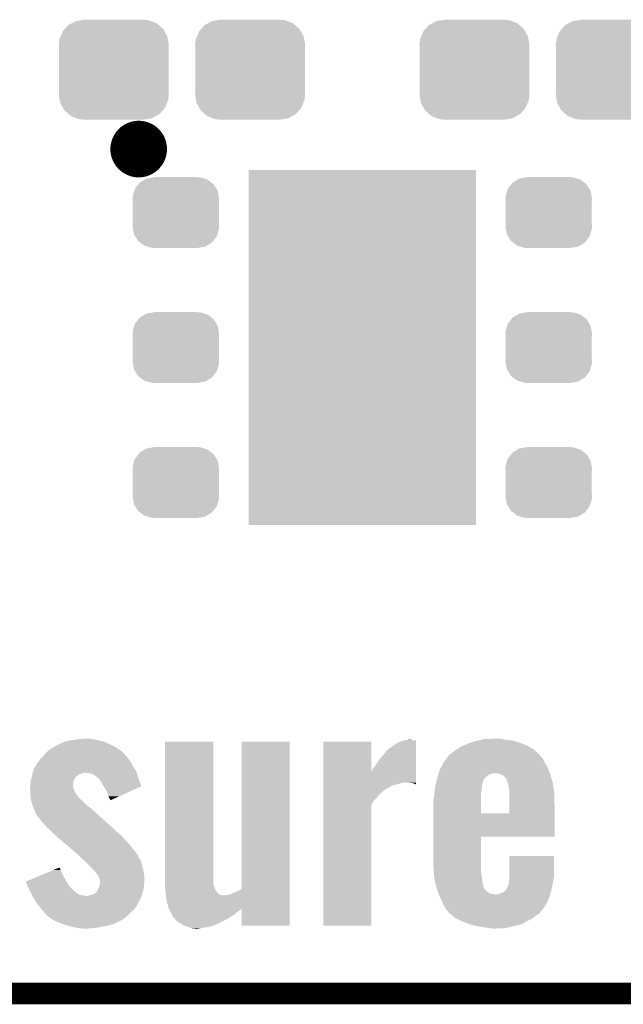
# Model space of a CAD drawing. Extents: x -0.05 to 0.95, y -0.15 to 1.54.
# Tile 4 of 33: x 0.27 to 0.43, y -0.15 to 0.12. Entities that reach past the tile are written whole.
import ezdxf

# ---------------------------------------------------------------- set-up
doc = ezdxf.new("R2010")
doc.units = 0
doc.layers.get('0').update_dxf_attribs({"linetype": 'CONTINUOUS'})
for name, color, linetype in [('PRESSURE_25_CLICK_V100A_GKO', 5, 'CONTINUOUS'), ('PRESSURE_25_CLICK_V100A_GTO', 14, 'CONTINUOUS'), ('PRESSURE_25_CLICK_V100A_GTS', 12, 'CONTINUOUS')]:
    doc.layers.add(name, color=color, linetype=linetype)

# ---------------------------------------------------------------- blocks, each defined once
blk = doc.blocks.new('RECTANGLE_57')
blk.add_solid([(0.0315, 0.0492), (0.0315, -0.0492), (-0.0315, 0.0492), (-0.0315, -0.0492)])
blk = doc.blocks.new('CUSTOM_71')
for points in [[(-0.01057, 0.01347), (-0.0092, 0.01369), (0.01032, 0.01347), (0.00976, 0.01369)], [(-0.0092, 0.01369), (-0.00825, 0.01385), (0.00976, 0.01369), (0.00825, 0.01385)], [(-0.01419, 0.01059), (-0.01358, 0.01127), (0.01409, 0.01059), (0.01371, 0.01127)], [(-0.01358, 0.01127), (-0.01263, 0.01234), (0.01371, 0.01127), (0.01249, 0.01234)], [(-0.01263, 0.01234), (-0.01175, 0.01282), (0.01249, 0.01234), (0.01194, 0.01282)], [(-0.01175, 0.01282), (-0.01057, 0.01347), (0.01194, 0.01282), (0.01032, 0.01347)], [(-0.01525, 0.0069), (-0.01508, 0.00841), (0.01525, 0.0069), (0.01499, 0.00841)], [(-0.01508, 0.00841), (-0.01475, 0.00922), (0.01499, 0.00841), (0.01485, 0.00922)], [(-0.01475, 0.00922), (-0.01419, 0.01059), (0.01485, 0.00922), (0.01409, 0.01059)], [(-0.0152, 0.00607), (-0.01525, 0.0069), (0.0152, 0.00607), (0.01525, 0.0069)], [(-0.0152, -0.00607), (-0.0152, 0.00607), (0.0152, -0.00607), (0.0152, 0.00607)], [(-0.01525, -0.0069), (-0.0152, -0.00607), (0.01525, -0.0069), (0.0152, -0.00607)], [(-0.01499, -0.00841), (-0.01525, -0.0069), (0.01508, -0.00841), (0.01525, -0.0069)], [(-0.01485, -0.00922), (-0.01499, -0.00841), (0.01475, -0.00922), (0.01508, -0.00841)], [(-0.01409, -0.01059), (-0.01485, -0.00922), (0.01419, -0.01059), (0.01475, -0.00922)], [(-0.01371, -0.01127), (-0.01409, -0.01059), (0.01358, -0.01127), (0.01419, -0.01059)], [(-0.01249, -0.01234), (-0.01371, -0.01127), (0.01263, -0.01234), (0.01358, -0.01127)], [(-0.01194, -0.01282), (-0.01249, -0.01234), (0.01175, -0.01282), (0.01263, -0.01234)], [(-0.01032, -0.01347), (-0.01194, -0.01282), (0.01057, -0.01347), (0.01175, -0.01282)], [(-0.00976, -0.01369), (-0.01032, -0.01347), (0.0092, -0.01369), (0.01057, -0.01347)], [(-0.00825, -0.01385), (-0.00976, -0.01369), (0.00825, -0.01385), (0.0092, -0.01369)]]:
    blk.add_solid(points)
blk = doc.blocks.new('CUSTOM_72')
for points in [[(-0.01036, 0.00787), (-0.01003, 0.0083), (0.01047, 0.00787), (0.0099, 0.0083)], [(-0.01003, 0.0083), (-0.00858, 0.00917), (0.0099, 0.0083), (0.00874, 0.00917)], [(-0.00858, 0.00917), (-0.00818, 0.00942), (0.00874, 0.00917), (0.00789, 0.00942)], [(-0.00818, 0.00942), (-0.0062, 0.00977), (0.00789, 0.00942), (0.00666, 0.00977)], [(-0.0062, 0.00977), (-0.00605, 0.0098), (0.00666, 0.00977), (0.00605, 0.0098)], [(-0.00605, 0.0098), (-0.00605, 0.00985), (0.00605, 0.0098), (0.00605, 0.00985)], [(-0.01197, 0.00451), (-0.01152, 0.00603), (0.01189, 0.00451), (0.0116, 0.00603)], [(-0.01152, 0.00603), (-0.01135, 0.00659), (0.0116, 0.00603), (0.01126, 0.00659)], [(-0.01135, 0.00659), (-0.01036, 0.00787), (0.01126, 0.00659), (0.01047, 0.00787)], [(-0.012, 0.0039), (-0.01197, 0.00451), (0.012, 0.0039), (0.01189, 0.00451)], [(-0.01195, 0.00313), (-0.012, 0.0039), (0.01195, 0.00313), (0.012, 0.0039)], [(-0.01195, -0.00313), (-0.01195, 0.00313), (0.01195, -0.00313), (0.01195, 0.00313)], [(-0.012, -0.0039), (-0.01195, -0.00313), (0.012, -0.0039), (0.01195, -0.00313)], [(-0.01189, -0.00451), (-0.012, -0.0039), (0.01197, -0.00451), (0.012, -0.0039)], [(-0.0116, -0.00603), (-0.01189, -0.00451), (0.01152, -0.00603), (0.01197, -0.00451)], [(-0.01126, -0.00659), (-0.0116, -0.00603), (0.01135, -0.00659), (0.01152, -0.00603)], [(-0.01047, -0.00787), (-0.01126, -0.00659), (0.01036, -0.00787), (0.01135, -0.00659)], [(-0.0099, -0.0083), (-0.01047, -0.00787), (0.01003, -0.0083), (0.01036, -0.00787)], [(-0.00874, -0.00917), (-0.0099, -0.0083), (0.00858, -0.00917), (0.01003, -0.0083)], [(-0.00789, -0.00942), (-0.00874, -0.00917), (0.00818, -0.00942), (0.00858, -0.00917)], [(-0.00666, -0.00977), (-0.00789, -0.00942), (0.0062, -0.00977), (0.00818, -0.00942)], [(-0.00605, -0.0098), (-0.00666, -0.00977), (0.00605, -0.0098), (0.0062, -0.00977)], [(-0.00605, -0.00985), (-0.00605, -0.0098), (0.00605, -0.00985), (0.00605, -0.0098)]]:
    blk.add_solid(points)

msp = doc.modelspace()

# ---------------------------------------------------------------- linework, layer by layer
at = {"layer": 'PRESSURE_25_CLICK_V100A_GKO', "const_width": 0.006}
msp.add_lwpolyline([(-0.05, -0.15), (0.85, -0.15)], dxfattribs=at)
at = {"layer": 'PRESSURE_25_CLICK_V100A_GTO', "const_width": 0.0079}
msp.add_lwpolyline([(0.2941, 0.084, 1), (0.3019, 0.084, 1)], format="xyb", close=True, dxfattribs=at)
at = {"layer": 'PRESSURE_25_CLICK_V100A_GTO'}
for points in [[(0.2741, -0.0819), (0.27429, -0.0818), (0.29185, -0.0819), (0.2917, -0.0818)], [(0.27429, -0.0818), (0.2754, -0.0812), (0.2917, -0.0818), (0.2905, -0.0812)], [(0.2754, -0.0812), (0.2755, -0.0811), (0.2905, -0.0812), (0.2903, -0.0811)], [(0.2755, -0.0811), (0.2759, -0.0809), (0.2903, -0.0811), (0.2899, -0.0809)], [(0.2759, -0.0809), (0.2767, -0.0806), (0.2899, -0.0809), (0.28921, -0.0806)], [(0.2767, -0.0806), (0.2776, -0.0802), (0.28921, -0.0806), (0.2883, -0.0802)], [(0.2776, -0.0802), (0.2787, -0.0799), (0.2883, -0.0802), (0.28702, -0.0799)], [(0.2787, -0.0799), (0.2794, -0.0798), (0.28702, -0.0799), (0.2866, -0.0798)], [(0.2794, -0.0798), (0.2815, -0.0795), (0.2866, -0.0798), (0.2852, -0.0795)], [(0.2815, -0.0795), (0.283, -0.0794), (0.2852, -0.0795), (0.2841, -0.0794)], [(0.3053, -0.1194), (0.3053, -0.0802), (0.3187, -0.1194), (0.3187, -0.0802)], [(0.3053, -0.0802), (0.3053, -0.0802), (0.3187, -0.0802), (0.3053, -0.0802)], [(0.3266, -0.1209), (0.3266, -0.0802), (0.3399, -0.1209), (0.3399, -0.0802)], [(0.3266, -0.0802), (0.3266, -0.0802), (0.3399, -0.0802), (0.3266, -0.0802)], [(0.3492, -0.0884), (0.3492, -0.0802), (0.3625, -0.0884), (0.3625, -0.0802)], [(0.3492, -0.0802), (0.3492, -0.0802), (0.3625, -0.0802), (0.3492, -0.0802)], [(0.3671, -0.0824), (0.3689, -0.0811), (0.3749, -0.0824), (0.3749, -0.0811)], [(0.3689, -0.0811), (0.3699, -0.0805), (0.3749, -0.0811), (0.3749, -0.0805)], [(0.3699, -0.0805), (0.3708, -0.0801), (0.3749, -0.0805), (0.3749, -0.0801)], [(0.3708, -0.0801), (0.37146, -0.0799), (0.3749, -0.0801), (0.3749, -0.0799)], [(0.37146, -0.0799), (0.3718, -0.0798), (0.3749, -0.0799), (0.374, -0.0798)], [(0.3718, -0.0798), (0.3729, -0.0797), (0.374, -0.0798), (0.3735, -0.0797)], [(0.38612, -0.0824), (0.3874, -0.0816), (0.4076, -0.0824), (0.40622, -0.0816)], [(0.3874, -0.0816), (0.38808, -0.0813), (0.40622, -0.0816), (0.4057, -0.0813)], [(0.38808, -0.0813), (0.3892, -0.0808), (0.4057, -0.0813), (0.40439, -0.0808)], [(0.3892, -0.0808), (0.3901, -0.0805), (0.40439, -0.0808), (0.4036, -0.0805)], [(0.3901, -0.0805), (0.3913, -0.0801), (0.4036, -0.0805), (0.40233, -0.0801)], [(0.3913, -0.0801), (0.39217, -0.0799), (0.40233, -0.0801), (0.4017, -0.0799)], [(0.39217, -0.0799), (0.39303, -0.0797), (0.4017, -0.0799), (0.3997, -0.0797)], [(0.39303, -0.0797), (0.3939, -0.0795), (0.3997, -0.0797), (0.3987, -0.0795)], [(0.3939, -0.0795), (0.3968, -0.0794), (0.3987, -0.0795), (0.3982, -0.0794)], [(0.2708, -0.0849), (0.2715, -0.0843), (0.29509, -0.0849), (0.2946, -0.0843)], [(0.2715, -0.0843), (0.27204, -0.0836), (0.2946, -0.0843), (0.294, -0.0836)], [(0.27204, -0.0836), (0.2722, -0.0834), (0.294, -0.0836), (0.2938, -0.0834)], [(0.2722, -0.0834), (0.27276, -0.0829), (0.2938, -0.0834), (0.2933, -0.0829)], [(0.27276, -0.0829), (0.2731, -0.0826), (0.2933, -0.0829), (0.29286, -0.0826)], [(0.2731, -0.0826), (0.2741, -0.0819), (0.29286, -0.0826), (0.29185, -0.0819)], [(0.3643, -0.0858), (0.3656, -0.0841), (0.3749, -0.0858), (0.3749, -0.0841)], [(0.3656, -0.0841), (0.3671, -0.0824), (0.3749, -0.0841), (0.3749, -0.0824)], [(0.38341, -0.0848), (0.38378, -0.0843), (0.41, -0.0848), (0.4094, -0.0843)], [(0.38378, -0.0843), (0.384, -0.084), (0.4094, -0.0843), (0.4093, -0.084)], [(0.384, -0.084), (0.3843, -0.0838), (0.4093, -0.084), (0.40909, -0.0838)], [(0.3843, -0.0838), (0.3849, -0.0833), (0.40909, -0.0838), (0.40856, -0.0833)], [(0.3849, -0.0833), (0.3858, -0.0826), (0.40856, -0.0833), (0.40781, -0.0826)], [(0.3858, -0.0826), (0.38612, -0.0824), (0.40781, -0.0826), (0.4076, -0.0824)], [(0.2687, -0.0884), (0.2692, -0.0872), (0.2973, -0.0884), (0.29655, -0.0872)], [(0.2692, -0.0872), (0.26945, -0.0868), (0.29655, -0.0872), (0.2963, -0.0868)], [(0.26945, -0.0868), (0.2699, -0.0861), (0.2963, -0.0868), (0.2959, -0.0861)], [(0.2699, -0.0861), (0.2701, -0.0859), (0.2959, -0.0861), (0.29579, -0.0859)], [(0.2701, -0.0859), (0.2704, -0.0855), (0.29579, -0.0859), (0.29556, -0.0855)], [(0.2704, -0.0855), (0.27047, -0.0854), (0.29556, -0.0855), (0.2955, -0.0854)], [(0.27047, -0.0854), (0.2708, -0.0849), (0.2955, -0.0854), (0.29509, -0.0849)], [(0.3629, -0.0877), (0.3634, -0.0872), (0.3749, -0.0877), (0.3749, -0.0872)], [(0.3634, -0.0872), (0.3643, -0.0858), (0.3749, -0.0872), (0.3749, -0.0858)], [(0.38181, -0.0874), (0.3826, -0.0859), (0.4114, -0.0874), (0.4105, -0.0859)], [(0.3826, -0.0859), (0.38341, -0.0848), (0.4105, -0.0859), (0.41, -0.0848)], [(0.26821, -0.0904), (0.26835, -0.0899), (0.2803, -0.0904), (0.2806, -0.0899)], [(0.26835, -0.0899), (0.26837, -0.0898), (0.2806, -0.0899), (0.2808, -0.0898)], [(0.26837, -0.0898), (0.2684, -0.0897), (0.2808, -0.0898), (0.28093, -0.0897)], [(0.2684, -0.0897), (0.26852, -0.0892), (0.28093, -0.0897), (0.2816, -0.0892)], [(0.26852, -0.0892), (0.26856, -0.089), (0.2816, -0.0892), (0.2824, -0.089)], [(0.26856, -0.089), (0.26861, -0.0888), (0.2824, -0.089), (0.2831, -0.0888)], [(0.26861, -0.0888), (0.2687, -0.0884), (0.29744, -0.0888), (0.2973, -0.0884)], [(0.2842, -0.089), (0.2834, -0.0888), (0.29751, -0.089), (0.29744, -0.0888)], [(0.2851, -0.0891), (0.2842, -0.089), (0.29755, -0.0891), (0.29751, -0.089)], [(0.2863, -0.0899), (0.2851, -0.0891), (0.29783, -0.0899), (0.29755, -0.0891)], [(0.28687, -0.0904), (0.2863, -0.0899), (0.298, -0.0904), (0.29783, -0.0899)], [(0.3492, -0.0916), (0.3492, -0.0884), (0.3749, -0.0916), (0.3749, -0.0884)], [(0.3625, -0.0884), (0.3628, -0.0881), (0.3749, -0.0884), (0.3749, -0.0881)], [(0.3628, -0.0881), (0.3629, -0.0877), (0.3749, -0.0881), (0.3749, -0.0877)], [(0.3808, -0.0902), (0.38096, -0.0897), (0.3941, -0.0902), (0.3946, -0.0897)], [(0.38096, -0.0897), (0.38115, -0.0891), (0.3946, -0.0897), (0.3957, -0.0891)], [(0.38115, -0.0891), (0.38118, -0.089), (0.3957, -0.0891), (0.3965, -0.089)], [(0.38118, -0.089), (0.3815, -0.088), (0.41202, -0.089), (0.41163, -0.088)], [(0.3815, -0.088), (0.38181, -0.0874), (0.41163, -0.088), (0.4114, -0.0874)], [(0.3982, -0.0892), (0.3975, -0.089), (0.4121, -0.0892), (0.41202, -0.089)], [(0.3992, -0.0897), (0.3982, -0.0892), (0.41225, -0.0897), (0.4121, -0.0892)], [(0.3999, -0.0904), (0.3992, -0.0897), (0.41245, -0.0904), (0.41225, -0.0897)], [(0.2679, -0.0924), (0.26793, -0.0922), (0.2798, -0.0924), (0.2798, -0.0922)], [(0.2679, -0.0931), (0.2679, -0.0924), (0.2799, -0.0931), (0.2798, -0.0924)], [(0.26793, -0.0922), (0.268, -0.0917), (0.2798, -0.0922), (0.27985, -0.0917)], [(0.268, -0.0917), (0.26806, -0.0912), (0.27985, -0.0917), (0.2799, -0.0912)], [(0.26806, -0.0912), (0.2681, -0.0908), (0.2799, -0.0912), (0.2801, -0.0908)], [(0.2681, -0.0908), (0.26821, -0.0904), (0.2801, -0.0908), (0.2803, -0.0904)], [(0.2871, -0.0906), (0.28687, -0.0904), (0.29806, -0.0906), (0.298, -0.0904)], [(0.2873, -0.0909), (0.2871, -0.0906), (0.29816, -0.0909), (0.29806, -0.0906)], [(0.2874, -0.0911), (0.2873, -0.0909), (0.29822, -0.0911), (0.29816, -0.0909)], [(0.28832, -0.0926), (0.2874, -0.0911), (0.2987, -0.0926), (0.29822, -0.0911)], [(0.2885, -0.0929), (0.28832, -0.0926), (0.29804, -0.0929), (0.2987, -0.0926)], [(0.3492, -0.0917), (0.3492, -0.0916), (0.3708, -0.0917), (0.3714, -0.0916)], [(0.3492, -0.0919), (0.3492, -0.0917), (0.3702, -0.0919), (0.3708, -0.0917)], [(0.3492, -0.0923), (0.3492, -0.0919), (0.3685, -0.0923), (0.3702, -0.0919)], [(0.3492, -0.0933), (0.3492, -0.0923), (0.3667, -0.0933), (0.3685, -0.0923)], [(0.3739, -0.0917), (0.3729, -0.0916), (0.3749, -0.0917), (0.3749, -0.0916)], [(0.3746, -0.0919), (0.3739, -0.0917), (0.3749, -0.0919), (0.3749, -0.0917)], [(0.3747, -0.092), (0.3746, -0.0919), (0.3749, -0.092), (0.3749, -0.0919)], [(0.38009, -0.0936), (0.38024, -0.0927), (0.3931, -0.0936), (0.3932, -0.0927)], [(0.38024, -0.0927), (0.3803, -0.0923), (0.3932, -0.0927), (0.39325, -0.0923)], [(0.3803, -0.0923), (0.3804, -0.0919), (0.39325, -0.0923), (0.3933, -0.0919)], [(0.3804, -0.0919), (0.38054, -0.0913), (0.3933, -0.0919), (0.3935, -0.0913)], [(0.38054, -0.0913), (0.38063, -0.0909), (0.3935, -0.0913), (0.3936, -0.0909)], [(0.38063, -0.0909), (0.3807, -0.0906), (0.3936, -0.0909), (0.3937, -0.0906)], [(0.3807, -0.0906), (0.3808, -0.0902), (0.3937, -0.0906), (0.3941, -0.0902)], [(0.3999, -0.0905), (0.3999, -0.0904), (0.41248, -0.0905), (0.41245, -0.0904)], [(0.4001, -0.0911), (0.3999, -0.0905), (0.41265, -0.0911), (0.41248, -0.0905)], [(0.40035, -0.0916), (0.4001, -0.0911), (0.4128, -0.0916), (0.41265, -0.0911)], [(0.4004, -0.0917), (0.40035, -0.0916), (0.41281, -0.0917), (0.4128, -0.0916)], [(0.4007, -0.0934), (0.4004, -0.0917), (0.41306, -0.0934), (0.41281, -0.0917)], [(0.26797, -0.0942), (0.2679, -0.0931), (0.2803, -0.0942), (0.2799, -0.0931)], [(0.268, -0.0947), (0.26797, -0.0942), (0.28065, -0.0947), (0.2803, -0.0942)], [(0.26806, -0.0955), (0.268, -0.0947), (0.2812, -0.0955), (0.28065, -0.0947)], [(0.2894, -0.0945), (0.2885, -0.0929), (0.29451, -0.0945), (0.29804, -0.0929)], [(0.2896, -0.0954), (0.2894, -0.0945), (0.29252, -0.0954), (0.29451, -0.0945)], [(0.2899, -0.0959), (0.2896, -0.0954), (0.29142, -0.0959), (0.29252, -0.0954)], [(0.3492, -0.0936), (0.3492, -0.0933), (0.3663, -0.0936), (0.3665, -0.0933)], [(0.3492, -0.0933), (0.3492, -0.0933), (0.3665, -0.0933), (0.3667, -0.0933)], [(0.3492, -0.0938), (0.3492, -0.0936), (0.3659, -0.0938), (0.3663, -0.0936)], [(0.3492, -0.0944), (0.3492, -0.0938), (0.3653, -0.0944), (0.3659, -0.0938)], [(0.3492, -0.0949), (0.3492, -0.0944), (0.3647, -0.0949), (0.3653, -0.0944)], [(0.3492, -0.0958), (0.3492, -0.0949), (0.364, -0.0958), (0.3647, -0.0949)], [(0.3799, -0.0958), (0.37996, -0.0948), (0.3929, -0.0958), (0.3929, -0.0948)], [(0.37996, -0.0948), (0.38, -0.0942), (0.3929, -0.0948), (0.393, -0.0942)], [(0.38, -0.0942), (0.38009, -0.0936), (0.393, -0.0942), (0.3931, -0.0936)], [(0.4008, -0.0941), (0.4007, -0.0934), (0.41316, -0.0941), (0.41306, -0.0934)], [(0.4008, -0.0944), (0.4008, -0.0941), (0.4132, -0.0944), (0.41316, -0.0941)], [(0.4008, -0.0976), (0.4008, -0.0944), (0.4133, -0.0976), (0.4132, -0.0944)], [(0.2681, -0.0961), (0.26806, -0.0955), (0.2818, -0.0961), (0.2812, -0.0955)], [(0.26812, -0.0962), (0.2681, -0.0961), (0.2819, -0.0962), (0.2818, -0.0961)], [(0.26822, -0.0966), (0.26812, -0.0962), (0.2824, -0.0966), (0.2819, -0.0962)], [(0.26838, -0.0973), (0.26822, -0.0966), (0.283, -0.0973), (0.2824, -0.0966)], [(0.2684, -0.0974), (0.26838, -0.0973), (0.28311, -0.0974), (0.283, -0.0973)], [(0.26862, -0.098), (0.2684, -0.0974), (0.2838, -0.098), (0.28311, -0.0974)], [(0.2688, -0.0985), (0.26862, -0.098), (0.28449, -0.0985), (0.2838, -0.098)], [(0.2901, -0.0963), (0.2899, -0.0959), (0.29054, -0.0963), (0.29142, -0.0959)], [(0.2901, -0.0965), (0.2901, -0.0963), (0.2901, -0.0965), (0.29054, -0.0963)], [(0.3492, -0.0966), (0.3492, -0.0958), (0.3632, -0.0966), (0.364, -0.0958)], [(0.3492, -0.0977), (0.3492, -0.0966), (0.3625, -0.0977), (0.3632, -0.0966)], [(0.3492, -0.1312), (0.3492, -0.0977), (0.3625, -0.1312), (0.3625, -0.0977)], [(0.3797, -0.0963), (0.3799, -0.0958), (0.3929, -0.0963), (0.3929, -0.0958)], [(0.3797, -0.1001), (0.3797, -0.0963), (0.3929, -0.1001), (0.3929, -0.0963)], [(0.4008, -0.1001), (0.4008, -0.0976), (0.4133, -0.1001), (0.4133, -0.0976)], [(0.26893, -0.0988), (0.2688, -0.0985), (0.2849, -0.0988), (0.28449, -0.0985)], [(0.2692, -0.0994), (0.26893, -0.0988), (0.28556, -0.0994), (0.2849, -0.0988)], [(0.26937, -0.0998), (0.2692, -0.0994), (0.286, -0.0998), (0.28556, -0.0994)], [(0.2695, -0.1001), (0.26937, -0.0998), (0.28634, -0.1001), (0.286, -0.0998)], [(0.2697, -0.1005), (0.2695, -0.1001), (0.28678, -0.1005), (0.28634, -0.1001)], [(0.2698, -0.1006), (0.2697, -0.1005), (0.28689, -0.1006), (0.28678, -0.1005)], [(0.2706, -0.1017), (0.2698, -0.1006), (0.28812, -0.1017), (0.28689, -0.1006)], [(0.3797, -0.1065), (0.3797, -0.1001), (0.4133, -0.1065), (0.4133, -0.1001)], [(0.3797, -0.1001), (0.3797, -0.1001), (0.4008, -0.1001), (0.3929, -0.1001)], [(0.2717, -0.103), (0.2706, -0.1017), (0.28957, -0.103), (0.28812, -0.1017)], [(0.2727, -0.1041), (0.2717, -0.103), (0.2908, -0.1041), (0.28957, -0.103)], [(0.27347, -0.1048), (0.2727, -0.1041), (0.2915, -0.1048), (0.2908, -0.1041)], [(0.2738, -0.1051), (0.27347, -0.1048), (0.29184, -0.1051), (0.2915, -0.1048)], [(0.2742, -0.1055), (0.2738, -0.1051), (0.2923, -0.1055), (0.29184, -0.1051)], [(0.2747, -0.106), (0.2742, -0.1055), (0.29293, -0.106), (0.2923, -0.1055)], [(0.27504, -0.1063), (0.2747, -0.106), (0.2933, -0.1063), (0.29293, -0.106)], [(0.2755, -0.1067), (0.27504, -0.1063), (0.29363, -0.1067), (0.2933, -0.1063)], [(0.276, -0.1072), (0.2755, -0.1067), (0.29404, -0.1072), (0.29363, -0.1067)], [(0.2762, -0.1073), (0.276, -0.1072), (0.29412, -0.1073), (0.29404, -0.1072)], [(0.27632, -0.1074), (0.2762, -0.1073), (0.2942, -0.1074), (0.29412, -0.1073)], [(0.27761, -0.1085), (0.27632, -0.1074), (0.2953, -0.1085), (0.2942, -0.1074)], [(0.27914, -0.1098), (0.27761, -0.1085), (0.2963, -0.1098), (0.2953, -0.1085)], [(0.3797, -0.1144), (0.3797, -0.1065), (0.3929, -0.1144), (0.3929, -0.1065)], [(0.3797, -0.1065), (0.3797, -0.1065), (0.3929, -0.1065), (0.4133, -0.1065)], [(0.28055, -0.111), (0.27914, -0.1098), (0.2973, -0.111), (0.2963, -0.1098)], [(0.28078, -0.1112), (0.28055, -0.111), (0.2974, -0.1112), (0.2973, -0.111)], [(0.2809, -0.1113), (0.28078, -0.1112), (0.29748, -0.1113), (0.2974, -0.1112)], [(0.28123, -0.1116), (0.2809, -0.1113), (0.2977, -0.1116), (0.29748, -0.1113)], [(0.282, -0.1123), (0.28123, -0.1116), (0.298, -0.1123), (0.2977, -0.1116)], [(0.2828, -0.1131), (0.282, -0.1123), (0.2985, -0.1131), (0.298, -0.1123)], [(0.283, -0.1133), (0.2828, -0.1131), (0.29857, -0.1133), (0.2985, -0.1131)], [(0.2838, -0.114), (0.283, -0.1133), (0.29883, -0.114), (0.29857, -0.1133)], [(0.284, -0.1142), (0.2838, -0.114), (0.2989, -0.1142), (0.29883, -0.114)], [(0.2845, -0.1147), (0.284, -0.1142), (0.29902, -0.1147), (0.2989, -0.1142)], [(0.37983, -0.1163), (0.3797, -0.1144), (0.3929, -0.1163), (0.3929, -0.1144)], [(0.4008, -0.1176), (0.4008, -0.1119), (0.4132, -0.1176), (0.4132, -0.1119)], [(0.4008, -0.1119), (0.4008, -0.1119), (0.4132, -0.1119), (0.4008, -0.1119)], [(0.27004, -0.1176), (0.27314, -0.1163), (0.2772, -0.1176), (0.2766, -0.1163)], [(0.27314, -0.1163), (0.27433, -0.1158), (0.2766, -0.1163), (0.2763, -0.1158)], [(0.27433, -0.1158), (0.27553, -0.1153), (0.2763, -0.1158), (0.2762, -0.1153)], [(0.27553, -0.1153), (0.27576, -0.1152), (0.2762, -0.1153), (0.276, -0.1152)], [(0.27576, -0.1152), (0.276, -0.1151), (0.276, -0.1152), (0.276, -0.1151)], [(0.2849, -0.1152), (0.2845, -0.1147), (0.29913, -0.1152), (0.29902, -0.1147)], [(0.2852, -0.1155), (0.2849, -0.1152), (0.2992, -0.1155), (0.29913, -0.1152)], [(0.2853, -0.1156), (0.2852, -0.1155), (0.29922, -0.1156), (0.2992, -0.1155)], [(0.2856, -0.1158), (0.2853, -0.1156), (0.29926, -0.1158), (0.29922, -0.1156)], [(0.2856, -0.1159), (0.2856, -0.1158), (0.29929, -0.1159), (0.29926, -0.1158)], [(0.2862, -0.1166), (0.2856, -0.1159), (0.29944, -0.1166), (0.29929, -0.1159)], [(0.28644, -0.1169), (0.2862, -0.1166), (0.2995, -0.1169), (0.29944, -0.1166)], [(0.2866, -0.1171), (0.28644, -0.1169), (0.29951, -0.1171), (0.2995, -0.1169)], [(0.2871, -0.1181), (0.2866, -0.1171), (0.29958, -0.1181), (0.29951, -0.1171)], [(0.37988, -0.1171), (0.37983, -0.1163), (0.3931, -0.1171), (0.3929, -0.1163)], [(0.3799, -0.1174), (0.37988, -0.1171), (0.39313, -0.1174), (0.3931, -0.1171)], [(0.2667, -0.119), (0.27004, -0.1176), (0.278, -0.119), (0.2772, -0.1176)], [(0.26735, -0.1205), (0.2667, -0.119), (0.279, -0.1205), (0.278, -0.119)], [(0.28719, -0.1184), (0.2871, -0.1181), (0.2996, -0.1184), (0.29958, -0.1181)], [(0.2871, -0.1203), (0.28717, -0.1199), (0.29946, -0.1203), (0.2995, -0.1199)], [(0.28717, -0.1199), (0.2873, -0.1191), (0.2995, -0.1199), (0.2996, -0.1191)], [(0.2873, -0.1188), (0.28719, -0.1184), (0.2996, -0.1188), (0.2996, -0.1184)], [(0.2873, -0.1191), (0.2873, -0.1188), (0.2996, -0.1191), (0.2996, -0.1188)], [(0.3053, -0.1199), (0.3053, -0.1194), (0.3188, -0.1199), (0.3187, -0.1194)], [(0.3053, -0.1205), (0.3053, -0.1199), (0.319, -0.1205), (0.3188, -0.1199)], [(0.38021, -0.1191), (0.3799, -0.1174), (0.3933, -0.1191), (0.39313, -0.1174)], [(0.38036, -0.1199), (0.38021, -0.1191), (0.3935, -0.1199), (0.3933, -0.1191)], [(0.3804, -0.1201), (0.38036, -0.1199), (0.39354, -0.1201), (0.3935, -0.1199)], [(0.4004, -0.1202), (0.4006, -0.1196), (0.41268, -0.1202), (0.41279, -0.1196)], [(0.4006, -0.1196), (0.40068, -0.119), (0.41279, -0.1196), (0.4129, -0.119)], [(0.40068, -0.119), (0.4008, -0.118), (0.4129, -0.119), (0.41311, -0.118)], [(0.4008, -0.118), (0.4008, -0.1176), (0.41311, -0.118), (0.4132, -0.1176)], [(0.2677, -0.1213), (0.26735, -0.1205), (0.2798, -0.1213), (0.279, -0.1205)], [(0.2679, -0.1217), (0.2677, -0.1213), (0.2802, -0.1217), (0.2798, -0.1213)], [(0.2682, -0.1223), (0.2679, -0.1217), (0.281, -0.1223), (0.2802, -0.1217)], [(0.2684, -0.1227), (0.2682, -0.1223), (0.2817, -0.1227), (0.281, -0.1223)], [(0.26845, -0.1228), (0.2684, -0.1227), (0.2826, -0.1228), (0.2817, -0.1227)], [(0.2844, -0.1228), (0.2853, -0.1226), (0.29887, -0.1228), (0.29893, -0.1226)], [(0.2853, -0.1226), (0.28605, -0.1221), (0.29893, -0.1226), (0.2991, -0.1221)], [(0.28605, -0.1221), (0.2862, -0.122), (0.2991, -0.1221), (0.29912, -0.122)], [(0.2862, -0.122), (0.2863, -0.1219), (0.29912, -0.122), (0.29915, -0.1219)], [(0.2863, -0.1219), (0.2867, -0.1212), (0.29915, -0.1219), (0.29933, -0.1212)], [(0.2867, -0.1212), (0.28683, -0.1209), (0.29933, -0.1212), (0.2994, -0.1209)], [(0.28683, -0.1209), (0.2871, -0.1203), (0.2994, -0.1209), (0.29946, -0.1203)], [(0.30533, -0.1208), (0.3053, -0.1205), (0.3191, -0.1208), (0.319, -0.1205)], [(0.30541, -0.1215), (0.30533, -0.1208), (0.3194, -0.1215), (0.3191, -0.1208)], [(0.30548, -0.1221), (0.30541, -0.1215), (0.3199, -0.1221), (0.3194, -0.1215)], [(0.3055, -0.1223), (0.30548, -0.1221), (0.32017, -0.1223), (0.3199, -0.1221)], [(0.30555, -0.1227), (0.3055, -0.1223), (0.3207, -0.1227), (0.32017, -0.1223)], [(0.30556, -0.1228), (0.30555, -0.1227), (0.3217, -0.1228), (0.3207, -0.1227)], [(0.3221, -0.1228), (0.3225, -0.1227), (0.3399, -0.1228), (0.3399, -0.1227)], [(0.3225, -0.1227), (0.3231, -0.1226), (0.3399, -0.1227), (0.3399, -0.1226)], [(0.3231, -0.1226), (0.3256, -0.1216), (0.3399, -0.1226), (0.3399, -0.1216)], [(0.3256, -0.1216), (0.3266, -0.1209), (0.3399, -0.1216), (0.3399, -0.1209)], [(0.38062, -0.1208), (0.3804, -0.1201), (0.3937, -0.1208), (0.39354, -0.1201)], [(0.38065, -0.1209), (0.38062, -0.1208), (0.3937, -0.1209), (0.3937, -0.1208)], [(0.38069, -0.121), (0.38065, -0.1209), (0.3939, -0.121), (0.3937, -0.1209)], [(0.38088, -0.1216), (0.38069, -0.121), (0.3944, -0.1216), (0.3939, -0.121)], [(0.3811, -0.1223), (0.38088, -0.1216), (0.3954, -0.1223), (0.3944, -0.1216)], [(0.38115, -0.1224), (0.3811, -0.1223), (0.396, -0.1224), (0.3954, -0.1223)], [(0.38124, -0.1226), (0.38115, -0.1224), (0.3968, -0.1226), (0.396, -0.1224)], [(0.382, -0.1242), (0.38124, -0.1226), (0.41151, -0.1242), (0.4121, -0.1226)], [(0.3971, -0.1226), (0.3979, -0.1224), (0.4121, -0.1226), (0.41215, -0.1224)], [(0.3979, -0.1224), (0.399, -0.122), (0.41215, -0.1224), (0.41225, -0.122)], [(0.399, -0.122), (0.3999, -0.1213), (0.41225, -0.122), (0.41242, -0.1213)], [(0.3999, -0.1213), (0.4, -0.121), (0.41242, -0.1213), (0.4125, -0.121)], [(0.4, -0.121), (0.4002, -0.1206), (0.4125, -0.121), (0.4126, -0.1206)], [(0.4002, -0.1206), (0.4004, -0.1202), (0.4126, -0.1206), (0.41268, -0.1202)], [(0.26855, -0.123), (0.26845, -0.1228), (0.2834, -0.123), (0.2826, -0.1228)], [(0.2687, -0.1233), (0.26855, -0.123), (0.2987, -0.1233), (0.2988, -0.123)], [(0.26943, -0.1245), (0.2687, -0.1233), (0.2981, -0.1245), (0.2987, -0.1233)], [(0.2698, -0.1251), (0.26943, -0.1245), (0.29778, -0.1251), (0.2981, -0.1245)], [(0.27038, -0.1258), (0.2698, -0.1251), (0.2974, -0.1258), (0.29778, -0.1251)], [(0.2837, -0.123), (0.2844, -0.1228), (0.2988, -0.123), (0.29887, -0.1228)], [(0.3057, -0.1239), (0.30556, -0.1228), (0.3399, -0.1239), (0.3399, -0.1228)], [(0.306, -0.1253), (0.3057, -0.1239), (0.3399, -0.1253), (0.3399, -0.1239)], [(0.30634, -0.1264), (0.306, -0.1253), (0.3399, -0.1264), (0.3399, -0.1253)], [(0.38213, -0.1245), (0.382, -0.1242), (0.4114, -0.1245), (0.41151, -0.1242)], [(0.3826, -0.1256), (0.38213, -0.1245), (0.41073, -0.1256), (0.4114, -0.1245)], [(0.27047, -0.1259), (0.27038, -0.1258), (0.2973, -0.1259), (0.2974, -0.1258)], [(0.2708, -0.1263), (0.27047, -0.1259), (0.297, -0.1263), (0.2973, -0.1259)], [(0.27129, -0.1269), (0.2708, -0.1263), (0.2966, -0.1269), (0.297, -0.1263)], [(0.2717, -0.1274), (0.27129, -0.1269), (0.2959, -0.1274), (0.2966, -0.1269)], [(0.2724, -0.1283), (0.2717, -0.1274), (0.2951, -0.1283), (0.2959, -0.1274)], [(0.3064, -0.1266), (0.30634, -0.1264), (0.3264, -0.1266), (0.3266, -0.1264)], [(0.30645, -0.1267), (0.3064, -0.1266), (0.3263, -0.1267), (0.3264, -0.1266)], [(0.30675, -0.1273), (0.30645, -0.1267), (0.3255, -0.1273), (0.3263, -0.1267)], [(0.3069, -0.1276), (0.30675, -0.1273), (0.32514, -0.1276), (0.3255, -0.1273)], [(0.3073, -0.1283), (0.3069, -0.1276), (0.3243, -0.1283), (0.32514, -0.1276)], [(0.3266, -0.1312), (0.3266, -0.1264), (0.3399, -0.1312), (0.3399, -0.1264)], [(0.38305, -0.1263), (0.3826, -0.1256), (0.4103, -0.1263), (0.41073, -0.1256)], [(0.3833, -0.1267), (0.38305, -0.1263), (0.40997, -0.1267), (0.4103, -0.1263)], [(0.3839, -0.1273), (0.3833, -0.1267), (0.40948, -0.1273), (0.40997, -0.1267)], [(0.384, -0.1276), (0.3839, -0.1273), (0.40923, -0.1276), (0.40948, -0.1273)], [(0.38448, -0.128), (0.384, -0.1276), (0.4089, -0.128), (0.40923, -0.1276)], [(0.3846, -0.1281), (0.38448, -0.128), (0.4087, -0.1281), (0.4089, -0.128)], [(0.38508, -0.1285), (0.3846, -0.1281), (0.408, -0.1285), (0.4087, -0.1281)], [(0.273, -0.1287), (0.2724, -0.1283), (0.2946, -0.1287), (0.2951, -0.1283)], [(0.2731, -0.1288), (0.273, -0.1287), (0.29447, -0.1288), (0.2946, -0.1287)], [(0.27356, -0.1291), (0.2731, -0.1288), (0.2941, -0.1291), (0.29447, -0.1288)], [(0.27465, -0.1298), (0.27356, -0.1291), (0.293, -0.1298), (0.2941, -0.1291)], [(0.2748, -0.1299), (0.27465, -0.1298), (0.29281, -0.1299), (0.293, -0.1298)], [(0.27634, -0.1305), (0.2748, -0.1299), (0.2917, -0.1305), (0.29281, -0.1299)], [(0.2766, -0.1306), (0.27634, -0.1305), (0.2914, -0.1306), (0.2916, -0.1305)], [(0.27634, -0.1305), (0.27634, -0.1305), (0.2916, -0.1305), (0.2917, -0.1305)], [(0.27717, -0.1308), (0.2766, -0.1306), (0.291, -0.1308), (0.2914, -0.1306)], [(0.27745, -0.1309), (0.27717, -0.1308), (0.2903, -0.1309), (0.291, -0.1308)], [(0.2783, -0.1312), (0.27745, -0.1309), (0.2894, -0.1312), (0.2903, -0.1309)], [(0.3074, -0.1287), (0.3073, -0.1283), (0.32363, -0.1287), (0.3243, -0.1283)], [(0.3076, -0.1288), (0.3074, -0.1287), (0.32347, -0.1288), (0.32363, -0.1287)], [(0.30793, -0.1292), (0.3076, -0.1288), (0.3228, -0.1292), (0.32347, -0.1288)], [(0.3085, -0.1299), (0.30793, -0.1292), (0.32147, -0.1299), (0.3228, -0.1292)], [(0.30897, -0.1302), (0.3085, -0.1299), (0.3209, -0.1302), (0.32147, -0.1299)], [(0.3096, -0.1306), (0.30897, -0.1302), (0.32006, -0.1306), (0.3209, -0.1302)], [(0.3107, -0.1312), (0.3096, -0.1306), (0.3188, -0.1312), (0.32006, -0.1306)], [(0.3858, -0.1291), (0.38508, -0.1285), (0.40731, -0.1291), (0.408, -0.1285)], [(0.38601, -0.1292), (0.3858, -0.1291), (0.4072, -0.1292), (0.40731, -0.1291)], [(0.38748, -0.1299), (0.38601, -0.1292), (0.4058, -0.1299), (0.4072, -0.1292)], [(0.3879, -0.1301), (0.38748, -0.1299), (0.40544, -0.1301), (0.4058, -0.1299)], [(0.38974, -0.1308), (0.3879, -0.1301), (0.4042, -0.1308), (0.40544, -0.1301)], [(0.39, -0.1309), (0.38974, -0.1308), (0.40378, -0.1309), (0.4042, -0.1308)], [(0.39168, -0.1313), (0.39, -0.1309), (0.4021, -0.1313), (0.40378, -0.1309)], [(0.2791, -0.1314), (0.2783, -0.1312), (0.2881, -0.1314), (0.2894, -0.1312)], [(0.2799, -0.1316), (0.2791, -0.1314), (0.2873, -0.1316), (0.2881, -0.1314)], [(0.28043, -0.1317), (0.2799, -0.1316), (0.2869, -0.1317), (0.2873, -0.1316)], [(0.2815, -0.1319), (0.28043, -0.1317), (0.2853, -0.1319), (0.2869, -0.1317)], [(0.2826, -0.132), (0.2815, -0.1319), (0.2837, -0.132), (0.2853, -0.1319)], [(0.3122, -0.1317), (0.3107, -0.1312), (0.3166, -0.1317), (0.3188, -0.1312)], [(0.3128, -0.1319), (0.3122, -0.1317), (0.31513, -0.1319), (0.3166, -0.1317)], [(0.3137, -0.132), (0.3128, -0.1319), (0.3144, -0.132), (0.31513, -0.1319)], [(0.3921, -0.1314), (0.39168, -0.1313), (0.40168, -0.1314), (0.4021, -0.1313)], [(0.3939, -0.1317), (0.3921, -0.1314), (0.40043, -0.1317), (0.40168, -0.1314)], [(0.3954, -0.1319), (0.3939, -0.1317), (0.3996, -0.1319), (0.40043, -0.1317)], [(0.396, -0.132), (0.3954, -0.1319), (0.3968, -0.132), (0.3996, -0.1319)]]:
    msp.add_solid(points, dxfattribs=at)

# ---------------------------------------------------------------- block references
at = {"layer": 'PRESSURE_25_CLICK_V100A_GTS'}
for name, p in [('CUSTOM_71', (0.2911, 0.106)), ('CUSTOM_71', (0.3289, 0.106)), ('CUSTOM_71', (0.3911, 0.106)), ('CUSTOM_71', (0.4289, 0.106)), ('RECTANGLE_57', (0.36, 0.029)), ('CUSTOM_72', (0.3083, 0.0664)), ('CUSTOM_72', (0.4117, 0.0664)), ('CUSTOM_72', (0.3083, 0.029)), ('CUSTOM_72', (0.4117, 0.029)), ('CUSTOM_72', (0.3083, -0.0084)), ('CUSTOM_72', (0.4117, -0.0084))]:
    msp.add_blockref(name, p, dxfattribs=at)

doc.saveas('drawing.dxf')
